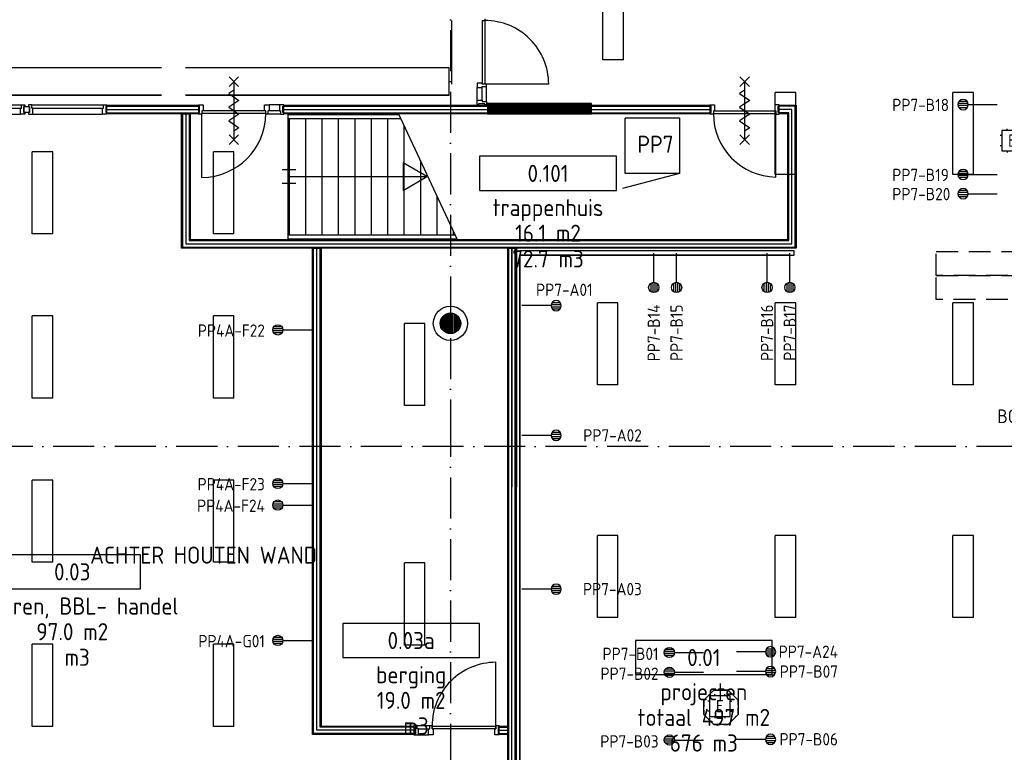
# Model space of a CAD drawing. Header units: millimetres. Extents: x 90707 to 450385, y -1262 to 949019.
# Tile 45 of 60: x 208347 to 222747, y 44338 to 55048. Entities that reach past the tile are written whole.
import ezdxf
from ezdxf.enums import TextEntityAlignment as Align

# ---------------------------------------------------------------- set-up
doc = ezdxf.new("R2010")
doc.units = ezdxf.units.MM
doc.header["$LTSCALE"] = 100
for name, pattern in [('B-SL0', [100000000.0, 0, -100000000.0]), ('DASHDOT', [9, 6, -1.5, 0, -1.5]), ('HIDDEN', [9.525, 6.35, -3.175]), ('HIDDEN2', [4.7625, 3.175, -1.5875])]:
    doc.linetypes.add(name, pattern=pattern)
doc.layers.get('0').update_dxf_attribs({"linetype": 'CONTINUOUS'})
for name, color, linetype in [('02-61-25-lijn025', 10, 'CONTINUOUS'), ('02-61-70-lijn070', 130, 'CONTINUOUS'), ('AL$1----_ALGEMEEN', 7, 'CONTINUOUS'), ('AL$7----_STRAMIEN', 1, 'DASHDOT'), ('AL22----_BINNENWAND', 7, 'CONTINUOUS'), ('AL32----_BINNENKOZ', 7, 'CONTINUOUS'), ('AL32----_DRAAIRICHTING', 1, 'CONTINUOUS'), ('AL65----_BEVEILIGING', 7, 'CONTINUOUS'), ('ALL-----_REFLIJNEN', 8, 'CONTINUOUS'), ('ARMATUUR', 8, 'CONTINUOUS'), ('EA61303-_ARCEER', 1, 'CONTINUOUS'), ('EB6441--_ATTRIB', 2, 'CONTINUOUS'), ('EB6721--_ATTRIB', 2, 'CONTINUOUS'), ('EL61303-_WANDGOOT', 3, 'CONTINUOUS'), ('EL6441--_DATACOM', 3, 'CONTINUOUS'), ('EL6721--_GEB-BEH-AUTO', 3, 'CONTINUOUS'), ('GEBOUWLABEL', 4, 'CONTINUOUS'), ('INHOUD', 7, 'CONTINUOUS'), ('KABELGOOT', 8, 'CONTINUOUS'), ('LIJN025', 10, 'CONTINUOUS'), ('LIJN035', 50, 'CONTINUOUS'), ('OMSCHRIJVING', 7, 'CONTINUOUS'), ('OPPERVLAK', 7, 'CONTINUOUS'), ('TEKST25', 10, 'CONTINUOUS'), ('VOLGNUMMER', 7, 'CONTINUOUS'), ('WANDGOOTDATA', 3, 'CONTINUOUS')]:
    doc.layers.add(name, color=color, linetype=linetype)
doc.styles.add('1_8', font='ISO', dxfattribs={"height": 1.8})
doc.styles.add('2_0', font='iso', dxfattribs={"height": 200})
doc.styles.add('NORATT', font='iso.shx')
doc.styles.get("Standard").update_dxf_attribs({"font": 'iso.shx'})

# ---------------------------------------------------------------- blocks, each defined once
blk = doc.blocks.new('ES4X2')
for p, q in [((-0.45, 1.4), (-0.45, 2.6)), ((-0.15, 1.27), (-0.15, 2.73)), ((0.15, 1.27), (0.15, 2.73)), ((0.45, 1.4), (0.45, 2.6)), ((0, 1.25), (0, -3))]:
    blk.add_line(p, q)
blk.add_circle((0, 2), 0.75)
at = {"style": '1_8', "flags": 8}
for tag, p in [('NUMMER', (1.25, 3.5)), ('CODE', (-1.25, 3.5))]:
    blk.add_attdef(tag, text='', height=1.8, rotation=90, dxfattribs=at).set_placement(p, align=Align.MIDDLE_LEFT)
blk.add_attdef('M_CODE', text='', height=1.8, dxfattribs=at).set_placement((0, 0), align=Align.MIDDLE_CENTER)
blk = doc.blocks.new('ES1116A2')
for p, q in [((-0.75, 1.5), (-0.75, 1.75)), ((0.75, 1.5), (0.75, 1.75)), ((-1.5, 0.75), (-1.75, 0.75)), ((1.5, 0.75), (1.75, 0.75)), ((-1.5, -0.75), (-1.75, -0.75)), ((1.5, -0.75), (1.75, -0.75)), ((-0.75, -1.5), (-0.75, -1.75)), ((0.75, -1.5), (0.75, -1.75))]:
    blk.add_line(p, q)
blk.add_lwpolyline([(-1.5, -1.5), (1.5, -1.5), (1.5, 1.5), (-1.5, 1.5)], close=True)
at = {"style": '1_8'}
for tag, flags, p in [('VERMOGEN', 9, (-2.5, 3.5)), ('GROEP', 8, (0, 3.5)), ('SCHAK', 8, (2.5, 3.5)), ('KAST', 9, (7, 3.5)), ('DOEL', 8, (-2.5, 0))]:
    blk.add_attdef(tag, text='', height=1.8, rotation=90, dxfattribs=dict(at, flags=flags)).set_placement(p, align=Align.MIDDLE_LEFT)
at = {"style": '1_8', "flags": 8}
blk.add_attdef('TAL', text='', height=1.8, rotation=90, dxfattribs=at).set_placement((2.5, 3.5), align=Align.MIDDLE_CENTER)
for tag, p in [('NUMMER', (0, 3)), ('CODE', (0, 0))]:
    blk.add_attdef(tag, text='', height=1.8, dxfattribs=at).set_placement(p, align=Align.MIDDLE)
at = {"style": '1_8', "flags": 9}
blk.add_attdef('M_CODE', text='', height=1.8, dxfattribs=at).set_placement((0, 0), align=Align.MIDDLE_CENTER)
blk = doc.blocks.new('EH100000')
at = {"linetype": 'ByBlock'}
for p, q in [((1, 0.5), (0, 0.5)), ((1, 0.5, 1), (0, 0.5, 1)), ((0, -0.5, 1), (1, -0.5, 1)), ((1, -0.5), (0, -0.5))]:
    blk.add_line(p, q, dxfattribs=at)
at = {"linetype": 'ByBlock', "invisible_edges": 15}
for points in [[(1, -0.5), (0, -0.5), (0, 0.5), (1, 0.5)], [(0, 0.5), (1, 0.5), (1, 0.5, 1), (0, 0.5, 1)], [(0, -0.5, 1), (1, -0.5, 1), (1, -0.5), (0, -0.5)]]:
    blk.add_3dface(points, dxfattribs=at)
at = {"linetype": 'ByBlock', "style": '2_0', "flags": 8}
blk.add_attdef('FUNCTIE', text='', height=0.5, dxfattribs=at).set_placement((0.5, 0), align=Align.MIDDLE)
at = {"linetype": 'ByBlock', "flags": 9}
blk.add_attdef('SCHOT', text='', height=0.5, dxfattribs=at).set_placement((0.5, 0), align=Align.MIDDLE)
blk = doc.blocks.new('WG2BB1')
at = {"linetype": 'B-SL0'}
for p, q in [((32.5, 32.5), (-32.5, 32.5)), ((32.5, -32.5), (32.5, 32.5))]:
    blk.add_line(p, q, dxfattribs=at)
at = {"linetype": 'ByBlock'}
for points in [[(32.5, -32.5), (-32.5, -32.5), (-32.5, -32.5), (-32.5, 32.5)], [(32.5, 32.5), (32.5, 32.5), (32.5, 32.5), (32.5, 32.5)]]:
    blk.add_lwpolyline(points, dxfattribs=at)
at = {"flags": 3}
blk.add_attdef('HULPSTUK', (0, 0), '', height=1, rotation=180, dxfattribs=at)
blk = doc.blocks.new('EH100005')
blk.add_lwpolyline([(-1, -0.5), (0, -0.5), (0, 0.5), (-1, 0.5)])
at = {"style": '2_0', "flags": 9}
blk.add_attdef('HULPSTUK', text='', height=0.5, dxfattribs=at).set_placement((0, 0), align=Align.MIDDLE)
blk = doc.blocks.new('WANDGOOTBEGGRBALLES')
at = {"layer": 'EA61303-_ARCEER'}
h = blk.add_hatch(dxfattribs=at)
h.set_pattern_fill('LINE,N', color=256, scale=20, angle=135, style=0)
h.set_pattern_definition([(135, (124921.1, 41690.214), (-44.9013, -44.9013), [])])
edge = h.paths.add_edge_path()
edge.add_line((124954, 41690), (124954, 51414))
edge = h.paths.add_edge_path()
edge.add_line((124954, 51414), (124889, 51414))
edge = h.paths.add_edge_path()
edge.add_line((124889, 51414), (124889, 41690))
edge = h.paths.add_edge_path()
edge.add_line((124889, 41690), (124954, 41690))
h = blk.add_hatch(dxfattribs=at)
h.set_pattern_fill('LINE,N', color=256, scale=20, angle=135, style=0)
h.set_pattern_definition([(135, (124953.6, 51446.294), (-44.9013, -44.9013), [])])
edge = h.paths.add_edge_path()
edge.add_line((124954, 51414), (128894, 51414))
edge = h.paths.add_edge_path()
edge.add_line((128894, 51414), (128894, 51479))
edge = h.paths.add_edge_path()
edge.add_line((128894, 51479), (124954, 51479))
edge = h.paths.add_edge_path()
edge.add_line((124954, 51479), (124954, 51414))
at = {"layer": 'EL61303-_WANDGOOT', "rotation": 270.0000108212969}
blk.add_blockref('WG2BB1', (124921, 51446, 1500), dxfattribs=at)
at = {"layer": 'EL61303-_WANDGOOT', "yscale": 65, "zscale": 119.9999999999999}
for name, p, xscale, rotation in [('EH100000', (124921, 41678, 1500), 9736.00493416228, 90.00001082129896), ('EH100000', (124954, 51446, 1500), 3940.551852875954, 1.082130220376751e-05), ('EH100005', (128964, 51446, 1500), 119.9999999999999, 1.082130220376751e-05)]:
    blk.add_blockref(name, p, dxfattribs=dict(at, xscale=xscale, rotation=rotation))
blk = doc.blocks.new('GEBOUWLABEL')
at = {"layer": 'VOLGNUMMER'}
blk.add_lwpolyline([(-4, -1), (4, -1), (4, 1), (-4, 1)], close=True, dxfattribs=at)
at = {"color": 0, "linetype": 'ByBlock', "flags": 1}
for tag, p in [('OPPERVLAKTESOORT', (0.5, 8)), ('TERREIN', (0.5, 6.5)), ('GEBOUW', (0.5, 5)), ('GEBRUIKSFUNCTIE', (0.5, 3.5)), ('BOUWLAAG', (0.5, 2)), ('HOOGTE', (0, -6.5)), ('RUIMTEFUNCTIE', (0, -8))]:
    blk.add_attdef(tag, text='', height=1, dxfattribs=at).set_placement(p, align=Align.MIDDLE_CENTER)
at = {"layer": 'INHOUD', "color": 0, "linetype": 'ByBlock'}
blk.add_attdef('INHOUD', text='', height=1, dxfattribs=at).set_placement((0, -5), align=Align.MIDDLE_CENTER)
at = {"layer": 'OMSCHRIJVING', "color": 0, "linetype": 'ByBlock'}
blk.add_attdef('OMSCHRIJVING', text='', height=1, dxfattribs=at).set_placement((0, -2), align=Align.MIDDLE_CENTER)
at = {"layer": 'OPPERVLAK', "color": 0, "linetype": 'ByBlock'}
blk.add_attdef('OPPERVLAK', text='', height=1, dxfattribs=at).set_placement((0, -3.5), align=Align.MIDDLE_CENTER)
at = {"layer": 'VOLGNUMMER', "color": 0, "linetype": 'ByBlock'}
blk.add_attdef('VOLGNUMMER', text='', height=1, dxfattribs=at).set_placement((0, 0), align=Align.MIDDLE_CENTER)
blk = doc.blocks.new('A$Cca306792')
at = {"layer": 'AL22----_BINNENWAND', "linetype": 'Continuous'}
h = blk.add_hatch(dxfattribs=at)
h.set_pattern_fill('PREFBET', color=8, style=0)
h.set_pattern_definition([(45, (-73572.03, 10469.4), (-106.06602, 106.06602), [])])
h.paths.add_polyline_path([(125589, 55090), (124070, 55090), (124070, 54940), (125589, 54940)])
h = blk.add_hatch(dxfattribs=at)
h.set_pattern_fill('RASTER50', color=8, scale=100, style=0)
h.set_pattern_definition([(0, (-73572.031, 10469.398), (0, 20), [])])
h.paths.add_polyline_path([(125589, 55090), (124070, 55090), (124070, 54940), (125589, 54940)])
h = blk.add_hatch(dxfattribs=at)
h.set_pattern_fill('GEWPBET', color=8, scale=100, angle=90, style=0)
h.set_pattern_definition([(90, (123528.322, 51869.537), (-20, 1e-15), [])])
edge = h.paths.add_edge_path()
edge.add_arc((123528, 51870), 150, 0, 360)
at = {"layer": 'AL$1----_ALGEMEEN', "color": 8, "linetype": 'HIDDEN2'}
for p, q in [((130634, 52571), (130634, 52921)), ((130634, 52921), (132634, 52921)), ((132634, 52571), (130634, 52571)), ((130634, 52221), (130634, 52571)), ((130634, 52571), (132634, 52571)), ((132634, 52221), (130634, 52221))]:
    blk.add_line(p, q, dxfattribs=at)
at = {"layer": 'AL$1----_ALGEMEEN', "color": 8}
blk.add_lwpolyline([(117291, 54955), (117291, 55040), (117369, 55040), (117369, 54955)], close=True, dxfattribs=at)
at = {"layer": 'AL$1----_ALGEMEEN', "color": 8, "linetype": 'HIDDEN2'}
blk.add_lwpolyline([(130634, 52571), (130634, 52921), (132634, 52921), (132634, 52571)], close=True, dxfattribs=at)
at = {"layer": 'AL$7----_STRAMIEN', "color": 1}
for points in [[(123528, 78659), (123528, 50404)], [(123528, 50517), (123528, 39965)], [(146222, 50070), (3931, 50070)]]:
    blk.add_lwpolyline(points, dxfattribs=at)
at = {"layer": 'AL22----_BINNENWAND', "color": 8}
for p, q in [((124031, 56322), (124031, 56297)), ((123991, 56297), (124031, 56297)), ((123919, 55132), (123919, 55317)), ((123991, 55132), (123991, 55317)), ((124058, 55115), (124058, 55334)), ((121148, 54925), (121148, 53106)), ((121148, 54925), (122775, 54925)), ((121148, 54865), (122803, 54865)), ((121148, 53166), (123586, 53166)), ((121148, 53106), (123620, 53106)), ((124366, 43560), (124366, 52971)), ((124366, 43560), (124366, 52971)), ((124366, 52971), (124491, 52971)), ((124366, 52971), (124491, 52971)), ((124367, 49476), (124367, 52971)), ((124491, 52971), (124491, 43560)), ((124491, 52971), (124491, 43560)), ((124492, 52971), (124492, 49476)), ((124366, 44821), (124366, 48442)), ((124491, 48442), (124491, 44821)), ((124366, 48320), (124366, 48195)), ((124491, 48195), (124491, 48320))]:
    blk.add_line(p, q, dxfattribs=at)
at = {"layer": 'AL22----_BINNENWAND', "color": 8, "linetype": 'Continuous'}
for p, q in [((124381, 43560), (124381, 52971)), ((124381, 43560), (124381, 52971)), ((124382, 49476), (124382, 52971)), ((124476, 43560), (124476, 52971)), ((124476, 43560), (124476, 52971)), ((124477, 49476), (124477, 52971)), ((124381, 44821), (124381, 48442)), ((124476, 44821), (124476, 48442))]:
    blk.add_line(p, q, dxfattribs=at)
at = {"layer": 'AL22----_BINNENWAND', "color": 8}
for points in [[(123991, 56297), (123991, 55367)], [(124031, 56297), (124031, 55367)], [(124058, 55334), (124058, 55367), (123991, 55367), (123991, 55384), (123919, 55384), (123919, 55317), (123991, 55317), (123991, 55334), (124058, 55334), (124058, 55367)], [(124965, 55367), (124031, 55367)], [(121027, 55067), (120877, 55067)], [(121094, 54928), (121094, 54953), (121078, 54953), (121078, 55045), (121094, 55045), (121094, 55067), (121027, 55067), (121027, 54979), (121044, 54979), (121044, 54928), (121094, 54928)], [(121094, 55045), (124069, 55045)], [(124058, 55065), (124033, 55065), (124033, 55081), (123941, 55081), (123941, 55065), (123919, 55065), (123919, 55132), (123991, 55132), (123991, 55115), (124058, 55115), (124058, 55065)], [(125589, 55045), (127324, 55045)], [(121044, 54928), (120860, 54928)], [(121027, 54979), (120877, 54979)], [(121094, 54997), (124069, 54997)], [(121094, 54950), (124069, 54950)], [(121168, 54935), (122770, 54935)], [(121168, 54865), (121168, 53166)], [(121408, 54865), (121408, 53166)], [(121648, 54865), (121648, 53166)], [(121888, 54865), (121888, 53166)], [(122128, 54865), (122128, 53166)], [(122368, 54865), (122368, 53166)], [(122608, 54865), (122608, 53166)], [(122765, 54945), (123625, 53096)], [(125589, 54997), (127324, 54997)], [(125589, 54950), (127324, 54950)], [(128288, 54009), (128288, 54939)], [(122848, 54767), (122848, 53166)], [(123088, 54251), (123088, 53166)], [(121268, 54115), (121068, 54115)], [(121168, 54015), (123184, 54015)], [(121268, 53915), (121068, 53915)], [(123328, 53734), (123328, 53166)], [(123568, 53218), (123568, 53166)], [(121168, 53096), (123597, 53096)]]:
    blk.add_lwpolyline(points, dxfattribs=at)
for points in [[(118505, 55060), (119843, 55060), (119843, 54935), (118505, 54935)], [(119721, 54935), (119721, 53096), (128461, 53096), (128461, 54935), (128338, 54935), (128338, 55060), (128586, 55060), (128586, 52971), (119596, 52971), (119596, 54935)], [(121094, 55060), (124069, 55060), (124069, 54935), (121094, 54935)], [(125589, 55060), (127324, 55060), (127324, 54935), (125589, 54935)], [(123184, 54015), (122835, 54216), (122835, 53814)], [(122992, 45858), (121511, 45858), (121511, 52971), (121636, 52971), (121636, 45983), (122992, 45983)], [(124243, 45983), (124366, 45983), (124366, 45858), (124243, 45858)]]:
    blk.add_lwpolyline(points, close=True, dxfattribs=at)
at = {"layer": 'AL22----_BINNENWAND', "color": 8, "linetype": 'Continuous'}
for points in [[(118505, 55045), (119843, 55045)], [(119611, 54935), (119611, 52986), (128571, 52986), (128571, 55045), (128338, 55045)], [(118505, 54950), (119843, 54950)], [(119706, 54935), (119706, 53081), (128476, 53081), (128476, 54950), (128338, 54950)], [(122992, 45873), (121526, 45873), (121526, 52971)], [(122992, 45968), (121621, 45968), (121621, 52971)], [(124243, 45968), (124366, 45968)], [(124243, 45873), (124366, 45873)]]:
    blk.add_lwpolyline(points, dxfattribs=at)
blk.add_lwpolyline([(125589, 55085), (124070, 55085), (124070, 54935), (125589, 54935)], close=True, dxfattribs=at)
blk.add_lwpolyline([(125589, 55085), (124070, 55085), (124070, 54935), (125589, 54935)], close=True, dxfattribs=at)
for radius in [250, 150]:
    blk.add_circle((123528, 51870), radius, dxfattribs=at)
at = {"layer": 'AL22----_BINNENWAND', "color": 8}
for centre, radius, start, end in [((124034, 55367), 931, 0.0361, 90.2098), ((128304, 54939), 930, 180, 269.0142)]:
    blk.add_arc(centre, radius, start, end, dxfattribs=at)
at = {"layer": 'AL32----_BINNENKOZ', "color": 8}
for p, q in [((123543, 56297), (123543, 55367)), ((120827, 54979), (119893, 54979)), ((120827, 54939), (119893, 54939))]:
    blk.add_line(p, q, dxfattribs=at)
for points in [[(116205, 55067), (117255, 55067)], [(116222, 55016), (117238, 55016)], [(117305, 55067), (117305, 55042), (117289, 55042), (117289, 54953), (117305, 54953), (117305, 54928), (117238, 54928), (117238, 55016), (117255, 55016), (117255, 55067), (117305, 55067)], [(117355, 55067), (117355, 55042), (117371, 55042), (117371, 54953), (117355, 54953), (117355, 54928), (117422, 54928), (117422, 55016), (117405, 55016), (117405, 55067), (117355, 55067)], [(117405, 55067), (118455, 55067)], [(117422, 55016), (118438, 55016)], [(118505, 55067), (118505, 55042), (118489, 55042), (118489, 54953), (118505, 54953), (118505, 54928), (118438, 54928), (118438, 55016), (118455, 55016), (118455, 55067), (118505, 55067)], [(119843, 54928), (119843, 54953), (119859, 54953), (119859, 55045), (119843, 55045), (119843, 55067), (119910, 55067), (119910, 54979), (119893, 54979), (119893, 54928), (119843, 54928)], [(116222, 54928), (117238, 54928)], [(117422, 54928), (118438, 54928)], [(122992, 45992), (122992, 45967), (123008, 45967), (123008, 45875), (122992, 45875), (122992, 45853), (123059, 45853), (123059, 45941), (123042, 45941), (123042, 45992), (122992, 45992)], [(123042, 45992), (123226, 45992)], [(123059, 45941), (123209, 45941)], [(123226, 45992), (123259, 45992), (123259, 45941), (123276, 45941), (123276, 45853), (123209, 45853), (123209, 45941), (123226, 45941), (123226, 45992), (123259, 45992)], [(124243, 45992), (124243, 45967), (124227, 45967), (124227, 45875), (124243, 45875), (124243, 45853), (124176, 45853), (124176, 45941), (124193, 45941), (124193, 45992), (124243, 45992)], [(124364, 45983), (124364, 45983)], [(124364, 45983), (124364, 45983)], [(123059, 45853), (123209, 45853)]]:
    blk.add_lwpolyline(points, dxfattribs=at)
blk.add_lwpolyline([(123259, 45941), (123259, 45981), (124193, 45981), (124193, 45941)], close=True, dxfattribs=at)
at = {"layer": 'AL32----_DRAAIRICHTING', "color": 8}
for points in [[(120290, 55474), (120430, 55334)], [(120430, 55474), (120290, 55334)], [(127761, 55474), (127901, 55334)], [(127901, 55474), (127761, 55334)], [(120360, 55404), (120360, 54554)], [(127831, 55404), (127831, 54554)], [(120360, 55279), (120285, 55229), (120435, 55129), (120360, 55079)], [(127831, 55279), (127756, 55229), (127906, 55129), (127831, 55079)], [(120360, 55079), (120285, 55029), (120435, 54929), (120360, 54879)], [(120860, 54928), (120827, 54928), (120827, 54979), (120810, 54979), (120810, 55067), (120877, 55067), (120877, 54979), (120860, 54979), (120860, 54928), (120827, 54928)], [(127324, 54928), (127324, 54953), (127340, 54953), (127340, 55045), (127324, 55045), (127324, 55067), (127391, 55067), (127391, 54979), (127374, 54979), (127374, 54928), (127324, 54928)], [(127831, 55079), (127756, 55029), (127906, 54929), (127831, 54879)], [(128338, 54928), (128338, 54953), (128322, 54953), (128322, 55045), (128338, 55045), (128338, 55067), (128271, 55067), (128271, 54979), (128288, 54979), (128288, 54928), (128338, 54928)], [(119893, 54005), (119893, 54939)], [(120360, 54879), (120285, 54829), (120435, 54729), (120360, 54679)], [(127374, 54979), (128288, 54979)], [(127374, 54939), (128288, 54939)], [(127831, 54879), (127756, 54829), (127906, 54729), (127831, 54679)], [(120290, 54624), (120430, 54484)], [(120430, 54624), (120290, 54484)], [(127761, 54624), (127901, 54484)], [(127901, 54624), (127761, 54484)]]:
    blk.add_lwpolyline(points, dxfattribs=at)
blk.add_lwpolyline([(124193, 45981), (124193, 46915, 0.414214), (123259, 45981, 0.414214)], format="xyb", dxfattribs=at)
blk.add_arc((119893, 54939), 934, 270, 0, dxfattribs=at)
at = {"layer": 'AL65----_BEVEILIGING', "color": 8, "linetype": 'Continuous'}
for points in [[(120290, 55474), (120430, 55334)], [(120430, 55474), (120290, 55334)], [(127761, 55474), (127901, 55334)], [(127901, 55474), (127761, 55334)], [(120360, 55404), (120360, 54554)], [(127831, 55404), (127831, 54554)], [(120360, 55279), (120285, 55229), (120435, 55129), (120360, 55079)], [(127831, 55279), (127756, 55229), (127906, 55129), (127831, 55079)]]:
    blk.add_lwpolyline(points, dxfattribs=at)
at = {"layer": 'ALL-----_REFLIJNEN', "color": 8, "linetype": 'Continuous'}
for p, q in [((124428, 43560), (124428, 52971)), ((124429, 49476), (124429, 52971)), ((124428, 44821), (124428, 48442))]:
    blk.add_line(p, q, dxfattribs=at)
for points in [[(118505, 54997), (119843, 54997)], [(119658, 54935), (119658, 53033), (128523, 53033), (128523, 54997), (128338, 54997)], [(122992, 45921), (121573, 45921), (121573, 52971)], [(124243, 45921), (124366, 45921)]]:
    blk.add_lwpolyline(points, dxfattribs=at)
at = {"layer": 'ARMATUUR', "color": 8}
for points in [[(125759, 55722), (125759, 56922)], [(126059, 55722), (126059, 56922)], [(126059, 55722), (125759, 55722)], [(128278, 54045), (128278, 55245)], [(128578, 55245), (128278, 55245)], [(128578, 54045), (128578, 55245)], [(130878, 54045), (130878, 55245)], [(131178, 55245), (130878, 55245)], [(131178, 54045), (131178, 55245)], [(117411, 53178), (117411, 54378)], [(117711, 54378), (117411, 54378)], [(117711, 53178), (117711, 54378)], [(120061, 53178), (120061, 54378)], [(120361, 54378), (120061, 54378)], [(120361, 53178), (120361, 54378)], [(128578, 54045), (128278, 54045)], [(131178, 54045), (130878, 54045)], [(117711, 53178), (117411, 53178)], [(120361, 53178), (120061, 53178)], [(125978, 52170), (125678, 52170)], [(125678, 50970), (125678, 52170)], [(125978, 50970), (125978, 52170)], [(128278, 50970), (128278, 52170)], [(128578, 52170), (128278, 52170)], [(128578, 50970), (128578, 52170)], [(130878, 50970), (130878, 52170)], [(131178, 52170), (130878, 52170)], [(131178, 50970), (131178, 52170)], [(117411, 50778), (117411, 51978)], [(117711, 51978), (117411, 51978)], [(117711, 50778), (117711, 51978)], [(120061, 50778), (120061, 51978)], [(120361, 51978), (120061, 51978)], [(120361, 50778), (120361, 51978)], [(122856, 50668), (122856, 51868)], [(123156, 51868), (122856, 51868)], [(123156, 50668), (123156, 51868)], [(125978, 50970), (125678, 50970)], [(128578, 50970), (128278, 50970)], [(131178, 50970), (130878, 50970)], [(117711, 50778), (117411, 50778)], [(120361, 50778), (120061, 50778)], [(123156, 50668), (122856, 50668)], [(117411, 48378), (117411, 49578)], [(117711, 49578), (117411, 49578)], [(117711, 48378), (117711, 49578)], [(120061, 48378), (120061, 49578)], [(120361, 49578), (120061, 49578)], [(120361, 48378), (120361, 49578)], [(125678, 47570), (125678, 48770)], [(125978, 48770), (125678, 48770)], [(125978, 47570), (125978, 48770)], [(128578, 48770), (128278, 48770)], [(128278, 47570), (128278, 48770)], [(128578, 47570), (128578, 48770)], [(131178, 48770), (130878, 48770)], [(130878, 47570), (130878, 48770)], [(131178, 47570), (131178, 48770)], [(117711, 48378), (117411, 48378)], [(120361, 48378), (120061, 48378)], [(122856, 47168), (122856, 48368)], [(123156, 48368), (122856, 48368)], [(123156, 47168), (123156, 48368)], [(125978, 47570), (125678, 47570)], [(128578, 47570), (128278, 47570)], [(131178, 47570), (130878, 47570)], [(117411, 45978), (117411, 47178)], [(117711, 47178), (117411, 47178)], [(117711, 45978), (117711, 47178)], [(120061, 45978), (120061, 47178)], [(120361, 47178), (120061, 47178)], [(120361, 45978), (120361, 47178)], [(123156, 47168), (122856, 47168)], [(117711, 45978), (117411, 45978)], [(120361, 45978), (120061, 45978)]]:
    blk.add_lwpolyline(points, dxfattribs=at)
at = {"layer": 'AL22----_BINNENWAND', "color": 8, "xscale": 250, "yscale": 250, "zscale": 250}
blk.add_blockref('GEBOUWLABEL', (124955, 54063), dxfattribs=at).add_auto_attribs({'VOLGNUMMER': '0.101', 'OMSCHRIJVING': 'trappenhuis', 'OPPERVLAK': '16.1 m2', 'INHOUD': '72.7 m3'})
at = {"layer": 'GEBOUWLABEL', "color": 8, "xscale": 250, "yscale": 250, "zscale": 250}
for p, values in [((117997, 48238), {'VOLGNUMMER': '0.03', 'OMSCHRIJVING': 'etaleren, BBL- handel', 'OPPERVLAK': '97.0 m2', 'INHOUD': ' m3'}), ((122954, 47234), {'VOLGNUMMER': '0.03a', 'OMSCHRIJVING': 'berging', 'OPPERVLAK': '19.0 m2', 'INHOUD': ' m3'}), ((127234, 46985), {'VOLGNUMMER': '0.01', 'OMSCHRIJVING': 'projecten', 'OPPERVLAK': 'totaal 497 m2', 'INHOUD': '676 m3'})]:
    blk.add_blockref('GEBOUWLABEL', p, dxfattribs=at).add_auto_attribs(values)
at = {"layer": 'KABELGOOT', "yscale": 400, "zscale": 60}
for name, p, xscale in [('EH100000', (90860, 55406), 28444.88972929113), ('EH100000', (119655, 55406), 3854), ('EH100005', (123509, 55406), 60)]:
    blk.add_blockref(name, p, dxfattribs=dict(at, xscale=xscale))
at = {"layer": 'AL22----_BINNENWAND', "color": 8}
blk.add_text('32K144', height=3, rotation=90, dxfattribs=at).set_placement((123872, 55060))
at = {"layer": 'VOLGNUMMER', "color": 252, "linetype": 'ByBlock'}
for tag, p in [('0.28', (16187, 74214)), ('0.16', (78893, 73105)), ('0.17', (62961, 72994)), ('0.29', (35887, 72529)), ('0.18', (53124, 64542)), ('0.701', (85482, 63517)), ('0.30', (29366, 63128)), ('0.32', (36092, 63166)), ('0.12', (90689, 63024)), ('0.29A', (33165, 62745)), ('0.27', (17657, 61363)), ('0.30', (38191, 61494)), ('0.19', (61479, 61433)), ('0.14', (89762, 60088)), ('0.33', (45869, 59450)), ('0.15', (73454, 57402)), ('0.801', (112714, 57073)), ('0.25', (28058, 57013)), ('0.18A', (61029, 56759)), ('0.26A', (36299, 54851)), ('0.20', (60895, 53506)), ('0.800', (90980, 50804)), ('0.25A', (73288, 48435)), ('0.300', (94483, 48257)), ('0.21', (58702, 48178)), ('0.24', (35041, 47783)), ('0.102', (87631, 47613)), ('0.26', (18559, 46119)), ('0.203', (95795, 46197)), ('0.802', (68387, 42721)), ('0.204', (95497, 42149)), ('0.07B', (66790, 38909)), ('0.702', (95327, 36513))]:
    blk.add_attdef(tag, text='', height=250, dxfattribs=at).set_placement(p, align=Align.MIDDLE_CENTER)
at = {"layer": 'VOLGNUMMER', "color": 8, "linetype": 'ByBlock'}
blk.add_attdef('0.600', text='', height=250, dxfattribs=at).set_placement((96800, 48300), align=Align.MIDDLE_CENTER)

msp = doc.modelspace()

# ---------------------------------------------------------------- linework, layer by layer
at = {"layer": '02-61-25-lijn025', "color": 9}
for p, q in [((218352, 45098), (218498, 45245)), ((218498, 45245), (218706, 45245)), ((218706, 45245), (218852, 45098)), ((218352, 44891), (218352, 45098)), ((218852, 45098), (218852, 44891)), ((218498, 44745), (218352, 44891)), ((218852, 44891), (218706, 44745)), ((218706, 44745), (218498, 44745))]:
    msp.add_line(p, q, dxfattribs=at)
at = {"layer": '02-61-70-lijn070', "color": 9, "linetype": 'HIDDEN', "ltscale": 0.15}
msp.add_lwpolyline([(218352, 44891), (218498, 44745), (218706, 44745), (218852, 44891), (218852, 45098), (218706, 45245), (218498, 45245), (218352, 45098)], close=True, dxfattribs=at)
at = {"layer": 'LIJN025'}
msp.add_line((217996, 52799), (217164, 52582), dxfattribs=at)
at = {"layer": 'LIJN035'}
for p, q in [((217200, 52800), (217200, 53607)), ((217998, 53607), (217201, 53607)), ((217998, 53607), (217998, 52800)), ((217998, 52800), (217200, 52800))]:
    msp.add_line(p, q, dxfattribs=at)

# ---------------------------------------------------------------- block references
at = {"layer": 'EL6441--_DATACOM'}
msp.add_blockref('A$Cca306792', (91118, -1262), dxfattribs=at)
ref = msp.add_blockref('ES4X2', (222343, 53806), dxfattribs=dict(at, xscale=-100, yscale=100, zscale=100, rotation=90))
ref.add_attrib('NUMMER', 'PP7-B18', dxfattribs={"layer": 'EB6441--_ATTRIB', "color": 1, "height": 180, "style": 'NORATT', "flags": 8}).set_placement((221108, 53801), align=Align.MIDDLE_LEFT)
ref = msp.add_blockref('ES4X2', (222343, 52784), dxfattribs=dict(at, xscale=-100, yscale=100, zscale=100, rotation=90))
ref.add_attrib('NUMMER', 'PP7-B19', dxfattribs={"layer": 'EB6441--_ATTRIB', "color": 1, "height": 180, "style": 'NORATT', "flags": 8}).set_placement((221108, 52778), align=Align.MIDDLE_LEFT)
ref = msp.add_blockref('ES4X2', (222343, 52504), dxfattribs=dict(at, xscale=-100, yscale=100, zscale=100, rotation=90))
ref.add_attrib('NUMMER', 'PP7-B20', dxfattribs={"layer": 'EB6441--_ATTRIB', "color": 1, "height": 180, "style": 'NORATT', "flags": 8}).set_placement((221108, 52498), align=Align.MIDDLE_LEFT)
ref = msp.add_blockref('ES4X2', (217620, 51334), dxfattribs=dict(at, xscale=100, yscale=100, zscale=100, rotation=180))
ref.add_attrib('CODE', 'PP7-B14', dxfattribs={"layer": 'EB6441--_ATTRIB', "color": 1, "height": 180, "rotation": 90, "style": 'NORATT', "flags": 8}).set_placement((217620, 50884), align=Align.MIDDLE_RIGHT)
ref = msp.add_blockref('ES4X2', (217953, 51334), dxfattribs=dict(at, xscale=100, yscale=100, zscale=100, rotation=180))
ref.add_attrib('CODE', 'PP7-B15', dxfattribs={"layer": 'EB6441--_ATTRIB', "color": 1, "height": 180, "rotation": 90, "style": 'NORATT', "flags": 8}).set_placement((217953, 50884), align=Align.MIDDLE_RIGHT)
ref = msp.add_blockref('ES4X2', (219277, 51334), dxfattribs=dict(at, xscale=100, yscale=100, zscale=100, rotation=180))
ref.add_attrib('CODE', 'PP7-B16', dxfattribs={"layer": 'EB6441--_ATTRIB', "color": 1, "height": 180, "rotation": 90, "style": 'NORATT', "flags": 8}).set_placement((219277, 50884), align=Align.MIDDLE_RIGHT)
ref = msp.add_blockref('ES4X2', (219610, 51334), dxfattribs=dict(at, xscale=100, yscale=100, zscale=100, rotation=180))
ref.add_attrib('CODE', 'PP7-B17', dxfattribs={"layer": 'EB6441--_ATTRIB', "color": 1, "height": 180, "rotation": 90, "style": 'NORATT', "flags": 8}).set_placement((219610, 50884), align=Align.MIDDLE_RIGHT)
ref = msp.add_blockref('ES4X2', (215992, 50867), dxfattribs=dict(at, xscale=-100, yscale=100, zscale=100, rotation=270))
ref.add_attrib('CODE', 'PP7-A01', dxfattribs={"layer": 'EB6441--_ATTRIB', "color": 1, "height": 180, "style": 'NORATT', "flags": 8}).set_placement((216725, 51099), align=Align.MIDDLE_RIGHT)
ref = msp.add_blockref('ES4X2', (212322, 50513), dxfattribs=dict(at, xscale=100, yscale=100, zscale=100, rotation=90))
ref.add_attrib('CODE', 'PP4A-F22', dxfattribs={"layer": 'EB6441--_ATTRIB', "color": 1, "height": 180, "style": '1_8', "flags": 8}).set_placement((211932, 50503), align=Align.MIDDLE_RIGHT)
ref = msp.add_blockref('ES4X2', (215992, 48971), dxfattribs=dict(at, xscale=-100, yscale=100, zscale=100, rotation=270))
ref.add_attrib('CODE', 'PP7-A02', dxfattribs={"layer": 'EB6441--_ATTRIB', "color": 1, "height": 180, "style": 'NORATT', "flags": 8}).set_placement((217445, 48971), align=Align.MIDDLE_RIGHT)
ref = msp.add_blockref('ES4X2', (212322, 48267), dxfattribs=dict(at, xscale=100, yscale=100, zscale=100, rotation=90))
ref.add_attrib('CODE', 'PP4A-F23', dxfattribs={"layer": 'EB6441--_ATTRIB', "color": 1, "height": 180, "style": '1_8', "flags": 8}).set_placement((211932, 48257), align=Align.MIDDLE_RIGHT)
ref = msp.add_blockref('ES4X2', (212322, 47952), dxfattribs=dict(at, xscale=100, yscale=100, zscale=100, rotation=90))
ref.add_attrib('CODE', 'PP4A-F24', dxfattribs={"layer": 'EB6441--_ATTRIB', "color": 1, "height": 180, "style": '1_8', "flags": 8}).set_placement((211932, 47942), align=Align.MIDDLE_RIGHT)
ref = msp.add_blockref('ES4X2', (215992, 46723), dxfattribs=dict(at, xscale=-100, yscale=100, zscale=100, rotation=270))
ref.add_attrib('CODE', 'PP7-A03', dxfattribs={"layer": 'EB6441--_ATTRIB', "color": 1, "height": 180, "style": 'NORATT', "flags": 8}).set_placement((217445, 46723), align=Align.MIDDLE_RIGHT)
ref = msp.add_blockref('ES4X2', (212322, 45973), dxfattribs=dict(at, xscale=100, yscale=100, zscale=100, rotation=90))
ref.add_attrib('CODE', 'PP4A-G01', dxfattribs={"layer": 'EB6441--_ATTRIB', "color": 1, "height": 180, "style": '1_8', "flags": 8}).set_placement((211932, 45963), align=Align.MIDDLE_RIGHT)
ref = msp.add_blockref('ES4X2', (218048, 45797), dxfattribs=dict(at, xscale=100, yscale=100, zscale=100, rotation=90))
ref.add_attrib('NUMMER', 'PP7-B01', dxfattribs={"layer": 'EB6441--_ATTRIB', "color": 1, "height": 180, "style": 'NORATT', "flags": 8}).set_placement((217690, 45777), align=Align.MIDDLE_RIGHT)
ref = msp.add_blockref('ES4X2', (219128, 45807), dxfattribs=dict(at, xscale=-100, yscale=100, zscale=100, rotation=270))
ref.add_attrib('NUMMER', 'PP7-A24', dxfattribs={"layer": 'EB6441--_ATTRIB', "color": 1, "height": 180, "style": 'NORATT', "flags": 8}).set_placement((220314, 45808), align=Align.MIDDLE_RIGHT)
ref = msp.add_blockref('ES4X2', (218048, 45507), dxfattribs=dict(at, xscale=100, yscale=100, zscale=100, rotation=90))
ref.add_attrib('NUMMER', 'PP7-B02', dxfattribs={"layer": 'EB6441--_ATTRIB', "color": 1, "height": 180, "style": 'NORATT', "flags": 8}).set_placement((217690, 45487), align=Align.MIDDLE_RIGHT)
ref = msp.add_blockref('ES4X2', (219128, 45517), dxfattribs=dict(at, xscale=-100, yscale=100, zscale=100, rotation=270))
ref.add_attrib('NUMMER', 'PP7-B07', dxfattribs={"layer": 'EB6441--_ATTRIB', "color": 1, "height": 180, "style": 'NORATT', "flags": 8}).set_placement((220314, 45518), align=Align.MIDDLE_RIGHT)
ref = msp.add_blockref('ES4X2', (218048, 44517), dxfattribs=dict(at, xscale=100, yscale=100, zscale=100, rotation=90))
ref.add_attrib('NUMMER', 'PP7-B03', dxfattribs={"layer": 'EB6441--_ATTRIB', "color": 1, "height": 180, "style": 'NORATT', "flags": 8}).set_placement((217690, 44497), align=Align.MIDDLE_RIGHT)
ref = msp.add_blockref('ES4X2', (219128, 44527), dxfattribs=dict(at, xscale=-100, yscale=100, zscale=100, rotation=270))
ref.add_attrib('NUMMER', 'PP7-B06', dxfattribs={"layer": 'EB6441--_ATTRIB', "color": 1, "height": 180, "style": 'NORATT', "flags": 8}).set_placement((220314, 44528), align=Align.MIDDLE_RIGHT)
at = {"layer": 'EL6721--_GEB-BEH-AUTO'}
ref = msp.add_blockref('ES1116A2', (222861, 53279), dxfattribs=dict(at, xscale=100, yscale=100, zscale=100))
ref.add_attrib('CODE', 'E', dxfattribs={"layer": 'EB6721--_ATTRIB', "color": 1, "height": 180, "style": '1_8', "flags": 8}).set_placement((222861, 53279), align=Align.MIDDLE)
ref = msp.add_blockref('ES1116A2', (218586, 45012), dxfattribs=dict(at, xscale=100, yscale=100, zscale=100))
ref.add_attrib('CODE', 'E', dxfattribs={"layer": 'EB6721--_ATTRIB', "color": 1, "height": 180, "style": '1_8', "flags": 8}).set_placement((218586, 45012), align=Align.MIDDLE)
at = {"layer": 'WANDGOOTDATA', "color": 3}
msp.add_blockref('WANDGOOTBEGGRBALLES', (90707, 191), dxfattribs=at)

# ---------------------------------------------------------------- texts
at = {"layer": 'TEKST25', "color": 2}
for s, height, p in [('PP7', 250, (217381, 53101)), ('BOVEN PLAFOND', 200, (222644, 49150))]:
    msp.add_text(s, height=height, dxfattribs=at).set_placement(p)
at = {"layer": 'TEKST25'}
for p in [(209377, 47095), (204570, 44371)]:
    msp.add_text('ACHTER HOUTEN WAND', height=250, dxfattribs=at).set_placement(p)

doc.saveas('drawing.dxf')
